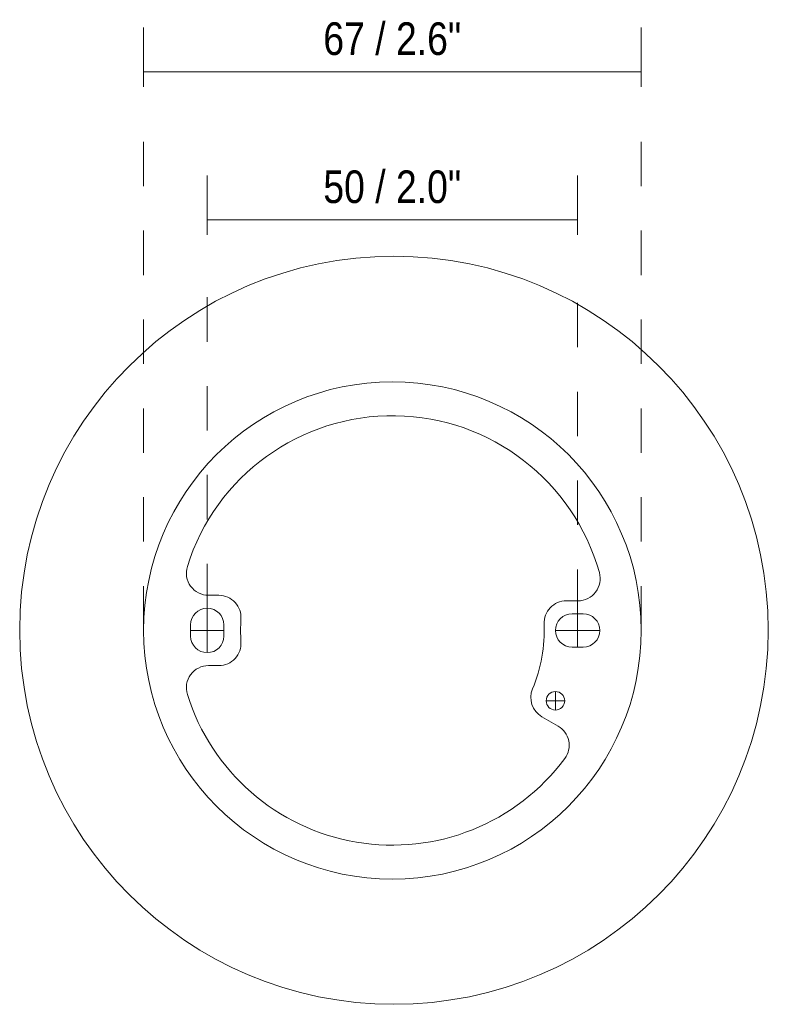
# Model space of a CAD drawing. Header units: millimetres. Extents: x -6628 to -5940, y -4 to 6617.
# Tile 3 of 3: x -6041 to -5940, y 6484 to 6617. Entities that reach past the tile are written whole.
import ezdxf

# ---------------------------------------------------------------- set-up
doc = ezdxf.new("R2010")
doc.units = ezdxf.units.MM
doc.linetypes.add('Dash', pattern=[12, 6, -6])
for name, color, linetype, lineweight in [('Cotas', 7, 'Continuous', 9), ('Cotas-2', 7, 'Continuous', 9), ('Lighthing Fixture Detail Wide Black', 7, 'Continuous', 20), ('Lighthing Fixture Dim Black SOL', 7, 'Continuous', 9)]:
    doc.layers.add(name, color=color, linetype=linetype, lineweight=lineweight)
doc.layers.add('Lighthing Fixture Dim Grey Dash', color=7, linetype='Dash', lineweight=9, true_color=0xd2d2d2)
doc.styles.add('Arial Narrow', font='ARIALN.TTF', dxfattribs={"height": 4.4})
doc.dimstyles.new('FARO_-_2_2mm_Arial_Narrow_mm_Inch_Right', dxfattribs={"dimscale": 304.8, "dimtxt": 4.503096, "dimasz": 0, "dimexe": 0.019685, "dimexo": 0.0625, "dimgap": 0.003281, "dimtad": 1, "dimdec": 0, "dimzin": 0, "dimdsep": 46, "dimtxsty": 'Arial Narrow', "dimblk1": 'NONE', "dimblk2": 'NONE', "dimsah": 1, "dimcen": 0.09, "dimadec": 0, "dimazin": 0, "dimtfac": 1, "dimtdec": 4, "dimtix": 1, "dimtmove": 0, "dimatfit": 3, "dimfxl": 0.006562, "dimfxlon": 1, "dimtvp": 1, "dimtolj": 1, "dimtzin": 0, "dimarcsym": 2})

# ---------------------------------------------------------------- blocks, each defined once
blk = doc.blocks.new('DIMBLOCK6-Planta_PDF Fixing Holes')
at = {"layer": 'Cotas-2', "color": 251, "true_color": 0x5b5b5b}
for p, q in [((-6015.92, 6590.14), (-6015.92, 6596.14)), ((-5965.92, 6590.14), (-5965.92, 6596.14)), ((-6015.92, 6590.14), (-5965.92, 6590.14)), ((-6015.92, 6590.14), (-6015.92, 6588.14)), ((-5965.92, 6590.14), (-5965.92, 6588.14))]:
    blk.add_line(p, q, dxfattribs=at)
at = {"layer": 'Cotas-2', "color": 0, "insert": (-6000.25, 6596.83), "char_height": 4.4, "width": 22.3868, "attachment_point": 1, "line_spacing_factor": 0.974696, "style": 'Arial Narrow'}
blk.add_mtext('50 / 2.0"', dxfattribs=at)
blk = doc.blocks.new('_None')
blk = doc.blocks.new('DIMBLOCK7-Planta_PDF Fixing Holes')
at = {"layer": 'Cotas-2', "color": 251, "true_color": 0x5b5b5b}
for p, q in [((-6024.51, 6610.14), (-6024.51, 6616.14)), ((-5957.34, 6610.14), (-5957.34, 6616.14)), ((-6024.51, 6610.14), (-5957.34, 6610.14)), ((-6024.51, 6610.14), (-6024.51, 6608.14)), ((-5957.34, 6610.14), (-5957.34, 6608.14))]:
    blk.add_line(p, q, dxfattribs=at)
at = {"layer": 'Cotas-2', "color": 0, "insert": (-6000.25, 6616.83), "char_height": 4.4, "width": 22.3868, "attachment_point": 1, "line_spacing_factor": 0.974696, "style": 'Arial Narrow'}
blk.add_mtext('67 / 2.6"', dxfattribs=at)

msp = doc.modelspace()

# ---------------------------------------------------------------- linework, layer by layer
at = {"layer": 'Lighthing Fixture Detail Wide Black'}
for p, q in [((-6014.36, 6539.45), (-6015.74, 6539.45)), ((-5965.88, 6538.7), (-5967.45, 6538.7)), ((-5966.67, 6536.95), (-5965.17, 6536.95)), ((-6018.17, 6533.95), (-6018.17, 6535.45)), ((-6013.67, 6535.45), (-6013.67, 6533.95)), ((-5965.17, 6532.45), (-5966.67, 6532.45)), ((-6015.74, 6529.95), (-6014.36, 6529.95)), ((-5970.74, 6523.05), (-5968.56, 6521.79))]:
    msp.add_line(p, q, dxfattribs=at)
at = {"layer": 'Lighthing Fixture Detail Wide Black', "color": 253, "true_color": 0xaaaaaa}
for start, end in [(0, 180), (180, 0)]:
    msp.add_arc((-5990.71, 6534.73), 50.52, start, end, dxfattribs=at)
at = {"layer": 'Lighthing Fixture Detail Wide Black'}
for centre, radius, start, end in [((-5990.92, 6534.7), 33.58, 0, 180), ((-5990.92, 6534.7), 29, 15.6185, 162.6579), ((-6015.74, 6542.45), 3, 162.6579, 270), ((-5965.88, 6541.7), 3, 270, 15.6185), ((-6014.36, 6536.45), 3, 355.7293, 90), ((-6015.92, 6535.45), 2.25, 0, 180), ((-5967.45, 6535.7), 3, 90, 182.4389), ((-5966.67, 6534.7), 2.25, 90, 270), ((-5965.17, 6534.7), 2.25, 270, 90), ((-5990.92, 6534.7), 20.5, 175.7293, 184.2707), ((-5990.92, 6534.7), 20.5, 337.3344, 2.4389), ((-5990.92, 6534.7), 33.58, 180, 0), ((-6015.92, 6533.95), 2.25, 180, 0), ((-6014.36, 6532.95), 3, 270, 4.2707), ((-6015.74, 6526.95), 3, 90, 197.3421), ((-5990.92, 6534.7), 29, 197.3421, 323.3742), ((-5969.24, 6525.65), 3, 157.3344, 240), ((-5968.92, 6525.2), 1.25, 90, 270), ((-5968.92, 6525.2), 1.25, 270, 90), ((-5970.06, 6519.19), 3, 323.3742, 60)]:
    msp.add_arc(centre, radius, start, end, dxfattribs=at)
at = {"layer": 'Lighthing Fixture Dim Black SOL'}
for p, q in [((-6015.92, 6537.7), (-6015.92, 6531.7)), ((-5965.92, 6536.95), (-5965.92, 6532.45)), ((-6018.17, 6534.7), (-6013.67, 6534.7)), ((-5962.92, 6534.7), (-5968.92, 6534.7)), ((-5968.92, 6523.95), (-5968.92, 6526.45)), ((-5967.67, 6525.2), (-5970.17, 6525.2))]:
    msp.add_line(p, q, dxfattribs=at)
at = {"layer": 'Lighthing Fixture Dim Grey Dash'}
for p, q in [((-6024.51, 6534.7), (-6024.51, 6604.7)), ((-5957.34, 6534.7), (-5957.34, 6604.7)), ((-6015.92, 6537.7), (-6015.92, 6582.7)), ((-5965.92, 6536.95), (-5965.92, 6582.7))]:
    msp.add_line(p, q, dxfattribs=at)

# ---------------------------------------------------------------- dimensions: what is measured, and where the dimension line sits
at = {"layer": 'Cotas', "color": 251, "true_color": 0x5b5b5b}
for base, p1, p2, override, picture, middle in [((-5957.34, 6610.14), (-6024.51, 6608.14), (-5957.34, 6608.14), {"dimpost": '<>', "dimfxl": 67.163331}, 'DIMBLOCK7-Planta_PDF Fixing Holes', (-5990.92, 6613.99)), ((-5965.92, 6590.14), (-6015.92, 6588.14), (-5965.92, 6588.14), {"dimpost": '<>', "dimfxl": 50}, 'DIMBLOCK6-Planta_PDF Fixing Holes', (-5990.92, 6593.99))]:
    dim = msp.add_linear_dim(base=base, p1=p1, p2=p2, dimstyle='FARO_-_2_2mm_Arial_Narrow_mm_Inch_Right', override=override, dxfattribs=at)
    dim.commit()
    dim.dimension.update_dxf_attribs({"geometry": picture, "text_midpoint": middle})

doc.saveas('drawing.dxf')
